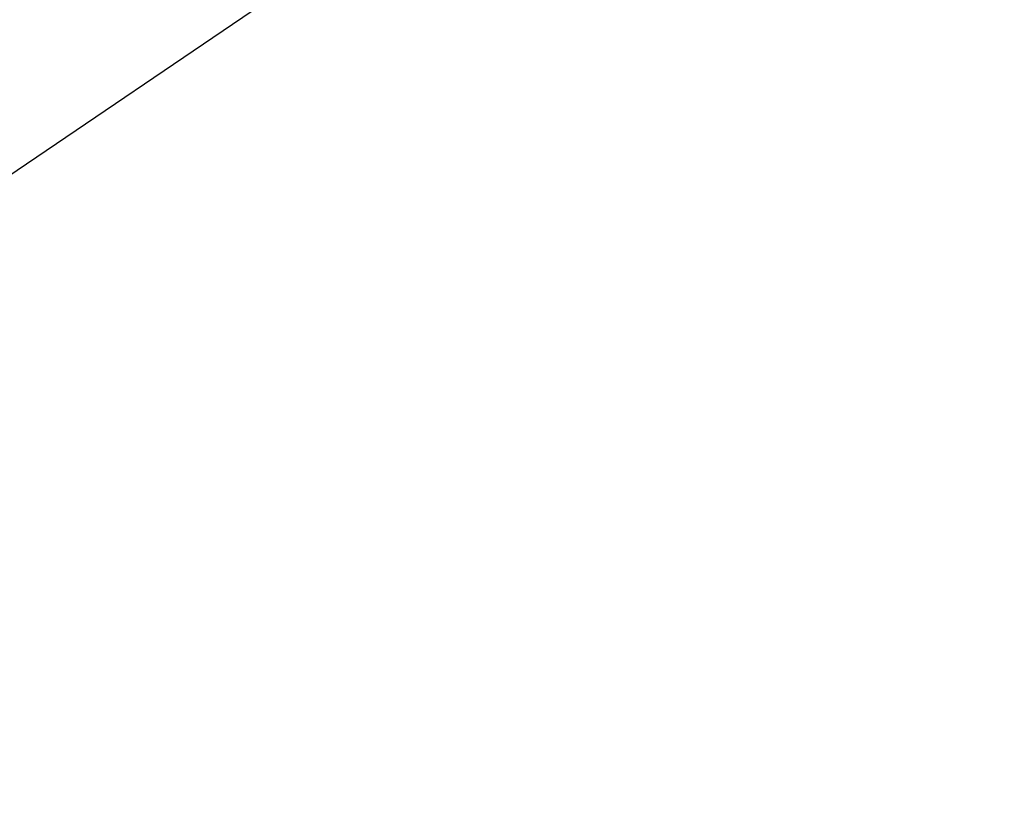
# Model space of a CAD drawing. Extents: x 1239 to 1951, y -365 to 347.
# Tile 95 of 202: x 1472.4482 to 1472.5481, y -92.3755 to -92.295. Entities that reach past the tile are written whole.
import ezdxf

# ---------------------------------------------------------------- set-up
doc = ezdxf.new("R2010")
doc.units = 0
doc.header["$LTSCALE"] = 25.4
doc.layers.get('0').update_dxf_attribs({"color": 13, "linetype": 'CONTINUOUS'})

# ---------------------------------------------------------------- blocks, each defined once
blk = doc.blocks.new('GRUPUJ_10')
at = {"color": 0}
mesh = blk.add_polyface(dxfattribs=at)
corners = [(231.356201, 270.648361, 404.753815), (225.377808, 281.022781, 404.646637), (225.029877, 280.825462, 404.753815), (231.687134, 270.873047, 404.646637)]
mesh.append_faces([[corners[k] for k in face] for face in [(0, 1, 2), (1, 0, 3)]], dxfattribs={"vtx0": -1, "color": 0})
mesh = blk.add_polyface(dxfattribs=at)
corners = [(238.252686, 260.82988, 405.046661), (231.356201, 270.648361, 404.753815), (231.113922, 270.483879, 405.046661), (238.480927, 261.013321, 404.753815)]
mesh.append_faces([[corners[k] for k in face] for face in [(0, 1, 2), (1, 0, 3)]], dxfattribs={"vtx0": -1, "color": 0})
blk = doc.blocks.new('CRISTAL-L-7631-7630_STL_1')
at = {"color": 250}
blk.add_blockref('GRUPUJ_10', (146.53418, -354.22995, 165.372406), dxfattribs=at)
blk = doc.blocks.new('GRUPUJ_16')
at = {"color": 0}
blk.add_blockref('CRISTAL-L-7631-7630_STL_1', (-144.99028, 356.060303, -7.219059), dxfattribs=at)
blk = doc.blocks.new('GRUPUJ_5')
at = {"color": 0}
blk.add_blockref('GRUPUJ_16', (0, 0), dxfattribs=at)

msp = doc.modelspace()

# ---------------------------------------------------------------- block references
at = {"color": 0}
msp.add_blockref('GRUPUJ_5', (1239.458999, -364.849317), dxfattribs=at)

doc.saveas('drawing.dxf')
